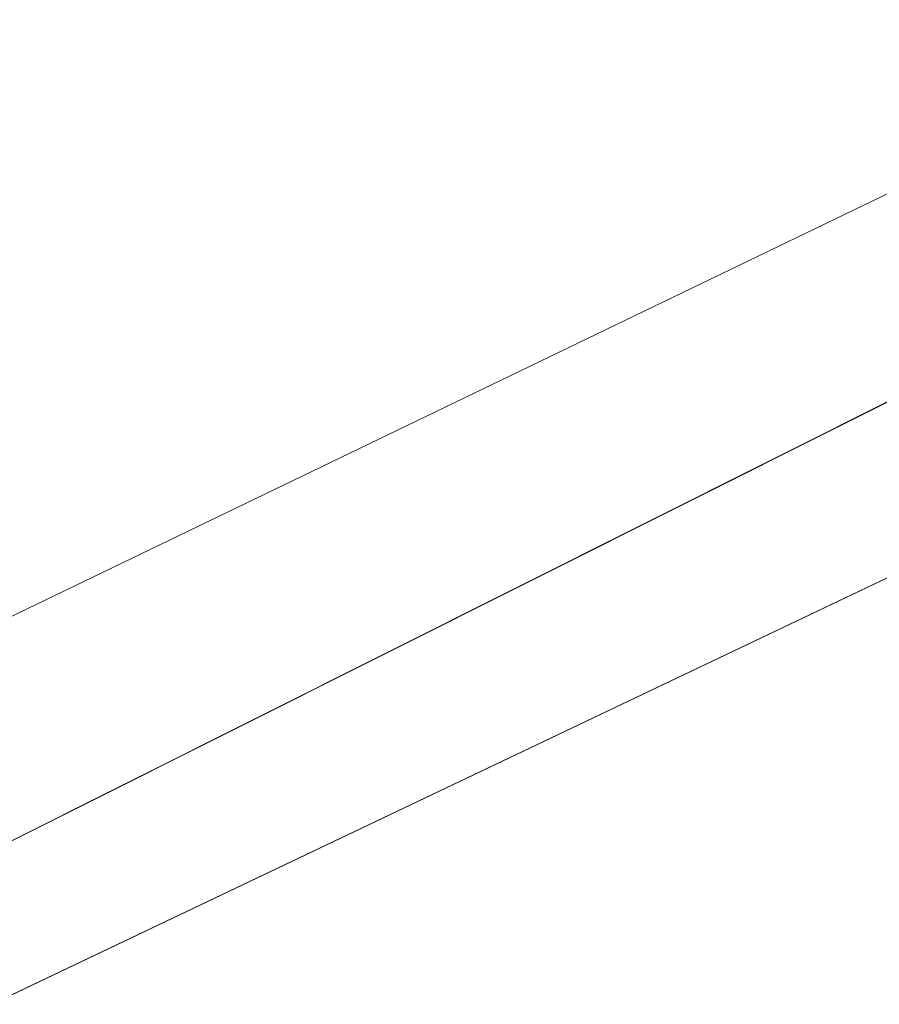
# Model space of a CAD drawing. Header units: metres. Extents: x 163628 to 168255, y 402691 to 405367.
# Tile 220 of 256: x 165461 to 165473, y 403913 to 403927. Entities that reach past the tile are written whole.
import ezdxf

# ---------------------------------------------------------------- set-up
doc = ezdxf.new("R2010")
doc.units = ezdxf.units.M
doc.layers.add('X-CA190022.004-UO-KAD_Percelen$0$B-WE-KG-GRENS_PERCEEL-GV', color=150, linetype='Continuous', lineweight=9)

msp = doc.modelspace()

# ---------------------------------------------------------------- linework, layer by layer
at = {"layer": 'X-CA190022.004-UO-KAD_Percelen$0$B-WE-KG-GRENS_PERCEEL-GV', "flags": 128}
for points in [[(165302.032, 403912.162), (165323.1, 403852.205), (165489.46, 403932.49), (165497.079, 403937.449), (165494.566, 403939.736), (165500.126, 403945.838), (165489.71, 403955.04), (165441.61, 403941.12), (165440.17, 403940.75), (165404.32, 403931.58), (165375.738, 403924.264), (165341.22, 403915.43), (165340.41, 403918.62), (165333.59, 403916.86), (165312.86, 403912.2)], [(165513.006, 403935.006), (165507.8, 403939), (165372.327, 403871.117), (165504.764, 403934.187), (165505.996, 403931.629)], [(165198.984, 403783.721), (165203.794, 403770.499), (165219.371, 403778.022), (165261.19, 403798.093), (165312.395, 403823.042), (165377.01, 403853.973), (165439.548, 403884.215), (165525.447, 403925.461), (165513.006, 403935.006), (165505.996, 403931.629), (165504.764, 403934.187), (165372.327, 403871.117), (165276.3, 403823), (165276.248, 403824.924), (165211.72, 403793.834), (165208.803, 403792.162), (165203.98, 403789.794), (165205.414, 403786.827)]]:
    msp.add_lwpolyline(points, close=True, dxfattribs=at)
msp.add_lwpolyline([(165177.83, 403840.55), (165196.7, 403790), (165276.2, 403826.7), (165276.248, 403824.924), (165276.3, 403823), (165372.327, 403871.117), (165507.8, 403939), (165504.3, 403942.15), (165497.079, 403937.449), (165489.46, 403932.49), (165323.1, 403852.205), (165220.21, 403802.55), (165215.14, 403802.41), (165211.94, 403806.63), (165196.73, 403847.93), (165189.77, 403851.96)], dxfattribs=at)

doc.saveas('drawing.dxf')
